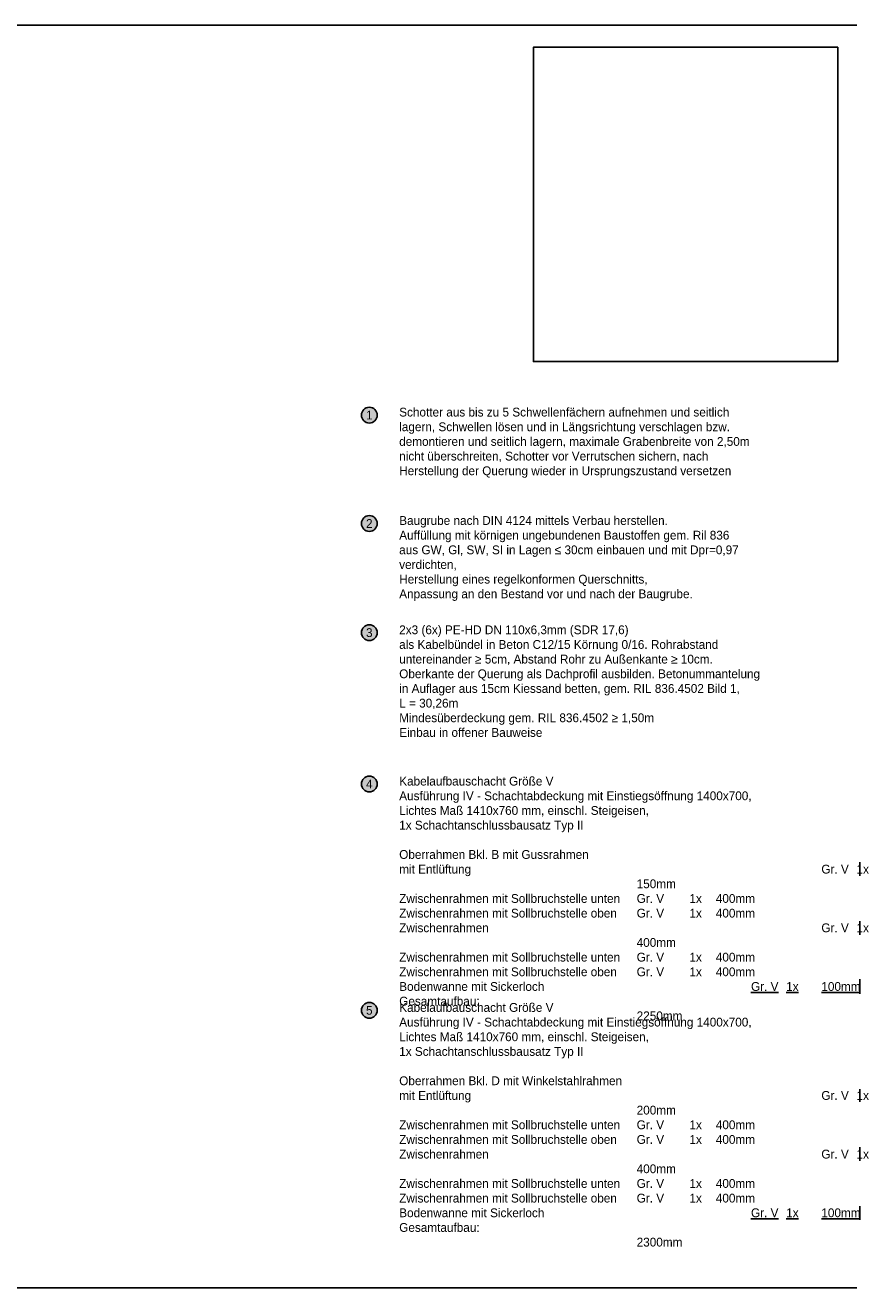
# Model space of a CAD drawing. Header units: metres. Extents: x -8 to 484, y -254 to 116.
# Tile 63 of 172: x 38 to 47, y 39 to 53. Entities that reach past the tile are written whole.
import ezdxf

# ---------------------------------------------------------------- set-up
doc = ezdxf.new("R2010")
doc.units = ezdxf.units.M
doc.layers.add('GTU_A_Ansichtsfenster', color=6, linetype='Continuous', plot=False)
doc.layers.add('GTU_A_Hilfslayer', color=3, linetype='Continuous', plot=False)
for name, color, linetype in [('GTU_P_Baugrube_Bemaßung', 11, 'Continuous'), ('GTU_P_Baugrube_Beschriftung', 11, 'Continuous'), ('GTU_P_Beschriftung', 1, 'Continuous')]:
    doc.layers.add(name, color=color, linetype=linetype)
doc.styles.add('PROVI', font='PROVI.SHX')

msp = doc.modelspace()

# ---------------------------------------------------------------- hatches: boundary and pattern name
at = {"layer": 'GTU_P_Baugrube_Bemaßung', "true_color": 0xffffff}
msp.add_hatch(color=7, dxfattribs=at).paths.add_polyline_path([(42.014, 47.388, 1), (41.834, 47.388, 1)])
at = {"layer": 'GTU_P_Beschriftung', "true_color": 0xffffff}
for points in [[(42.014, 48.62, 1), (41.834, 48.62, 1)], [(42.014, 46.147, 1), (41.834, 46.147, 1)], [(42.014, 44.427, 1), (41.834, 44.427, 1)], [(42.014, 41.855, 1), (41.834, 41.855, 1)]]:
    msp.add_hatch(color=7, dxfattribs=at).paths.add_polyline_path(points)

# ---------------------------------------------------------------- linework, layer by layer
at = {"layer": 'GTU_A_Hilfslayer', "linetype": 'Continuous', "elevation": -2.6, "flags": 128}
msp.add_lwpolyline([(47.25, 52.8), (43.79, 52.8), (43.79, 49.229), (47.25, 49.229)], close=True, dxfattribs=at)
at = {"layer": 'GTU_P_Baugrube_Bemaßung'}
msp.add_circle((41.924, 47.388, 23875.401), 0.09, dxfattribs=at)
at = {"layer": 'GTU_P_Beschriftung'}
for centre in [(41.924, 48.62, 23875.401), (41.924, 46.147, 23875.401), (41.924, 44.427, 23875.401), (41.924, 41.855, 23875.401)]:
    msp.add_circle(centre, 0.09, dxfattribs=at)

# ---------------------------------------------------------------- texts
at = {"layer": 'GTU_P_Baugrube_Bemaßung', "insert": (41.924, 47.388, 23875.401), "char_height": 0.1, "attachment_point": 5, "style": 'PROVI'}
msp.add_mtext('2', dxfattribs=at)
at = {"layer": 'GTU_P_Baugrube_Beschriftung', "color": 11, "insert": (42.264, 47.472, -2.6), "char_height": 0.1, "width": 3.95541, "attachment_point": 1, "style": 'PROVI', "bg_fill": 2}
msp.add_mtext('Baugrube nach DIN 4124 mittels Verbau herstellen.\\PAuffüllung mit körnigen ungebundenen Baustoffen gem. Ril 836 aus GW, Gl, SW, SI in Lagen ≤ 30cm einbauen und mit Dpr=0,97 verdichten, \\PHerstellung eines regelkonformen Querschnitts,\\PAnpassung an den Bestand vor und nach der Baugrube.\\C191; ', dxfattribs=at)
at = {"layer": 'GTU_P_Beschriftung', "char_height": 0.1, "attachment_point": 5, "style": 'PROVI'}
for s, insert in [('1', (41.924, 48.62, 23875.401)), ('3', (41.924, 46.147, 23875.401)), ('4', (41.924, 44.427, 23875.401)), ('5', (41.924, 41.855, 23875.401))]:
    msp.add_mtext(s, dxfattribs=dict(at, insert=insert))
at = {"layer": 'GTU_P_Beschriftung', "insert": (42.264, 48.704, -2.6), "char_height": 0.1, "width": 4.08345, "attachment_point": 1, "style": 'PROVI'}
msp.add_mtext('Schotter aus bis zu 5 Schwellenfächern aufnehmen und seitlich lagern, Schwellen lösen und in Längsrichtung verschlagen bzw. demontieren und seitlich lagern, maximale Grabenbreite von 2,50m nicht überschreiten, Schotter vor Verrutschen sichern, nach Herstellung der Querung wieder in Ursprungszustand versetzen', dxfattribs=at)
at = {"layer": 'GTU_P_Beschriftung', "char_height": 0.1, "attachment_point": 1, "rotation": 360, "style": 'PROVI'}
for s, insert in [('\\pxt27,33;\\A1;Kabelaufbauschacht Größe V\\P\\pqj;Ausführung IV - Schachtabdeckung mit Einstiegsöffnung 1400x700,\\PLichtes Maß 1410x760 mm, einschl. Steigeisen,\\P1x Schachtanschlussbausatz Typ II\\P\\pq*;\\POberrahmen Bkl. B mit Gussrahmen\\P\\pt27,33,36;mit Entlüftung^I^I^I^I^I^IGr. V^I1x^I150mm\\PZwischenrahmen mit Sollbruchstelle unten^IGr. V^I1x^I400mm\\PZwischenrahmen mit Sollbruchstelle oben^IGr. V^I1x^I400mm\\PZwischenrahmen^I^I^I^I^I^IGr. V^I1x^I400mm\\PZwischenrahmen mit Sollbruchstelle unten^IGr. V^I1x^I400mm\\PZwischenrahmen mit Sollbruchstelle oben^IGr. V^I1x^I400mm\\PBodenwanne mit Sickerloch^I^I^I^I{\\LGr. V^I1x^I100mm}\\P\\pt27,33;Gesamtaufbau:^I^I      ^I^I^I^I^I2250mm', (42.264, 44.51, -2.6)), ('\\pxt27,33;\\A1;Kabelaufbauschacht Größe V\\P\\pqj;Ausführung IV - Schachtabdeckung mit Einstiegsöffnung 1400x700,\\PLichtes Maß 1410x760 mm, einschl. Steigeisen,\\P1x Schachtanschlussbausatz Typ II\\P\\pq*;\\POberrahmen Bkl. D mit Winkelstahlrahmen\\P\\pt27,33,36;mit Entlüftung^I^I^I^I^I^IGr. V^I1x^I200mm\\PZwischenrahmen mit Sollbruchstelle unten^IGr. V^I1x^I400mm\\PZwischenrahmen mit Sollbruchstelle oben^IGr. V^I1x^I400mm\\PZwischenrahmen^I^I^I^I^I^IGr. V^I1x^I400mm\\PZwischenrahmen mit Sollbruchstelle unten^IGr. V^I1x^I400mm\\PZwischenrahmen mit Sollbruchstelle oben^IGr. V^I1x^I400mm\\PBodenwanne mit Sickerloch^I^I^I^I{\\LGr. V^I1x^I100mm}\\P\\pt27,33;Gesamtaufbau:^I^I      ^I^I^I^I^I2300mm', (42.264, 41.938, -2.6))]:
    msp.add_mtext(s, dxfattribs=dict(at, insert=insert))

# ---------------------------------------------------------------- next in the draw order: linework, layer by layer
at = {"layer": 'GTU_A_Ansichtsfenster', "linetype": 'Continuous', "flags": 128}
msp.add_lwpolyline([(0, 38.7), (47.5, 38.7), (47.5, 53.05), (0, 53.05)], close=True, dxfattribs=at)

# ---------------------------------------------------------------- next in the draw order: texts
at = {"layer": 'GTU_P_Beschriftung', "linetype": 'Continuous', "insert": (42.264, 46.23, -2.6), "char_height": 0.1, "width": 4.19396, "attachment_point": 1, "style": 'PROVI', "bg_fill": 2}
msp.add_mtext('2x3 (6x) PE-HD DN 110x6,3mm (SDR 17,6) \\Pals Kabelbündel in Beton C12/15 Körnung 0/16. Rohrabstand untereinander ≥ 5cm, Abstand Rohr zu Außenkante ≥ 10cm. Oberkante der Querung als Dachprofil ausbilden. Betonummantelung in Auflager aus 15cm Kiessand betten, gem. RIL 836.4502 Bild 1, \\PL = 30,26m\\PMindesüberdeckung gem. RIL 836.4502 ≥ 1,50m\\PEinbau in offener Bauweise  ', dxfattribs=at)

doc.saveas('drawing.dxf')
